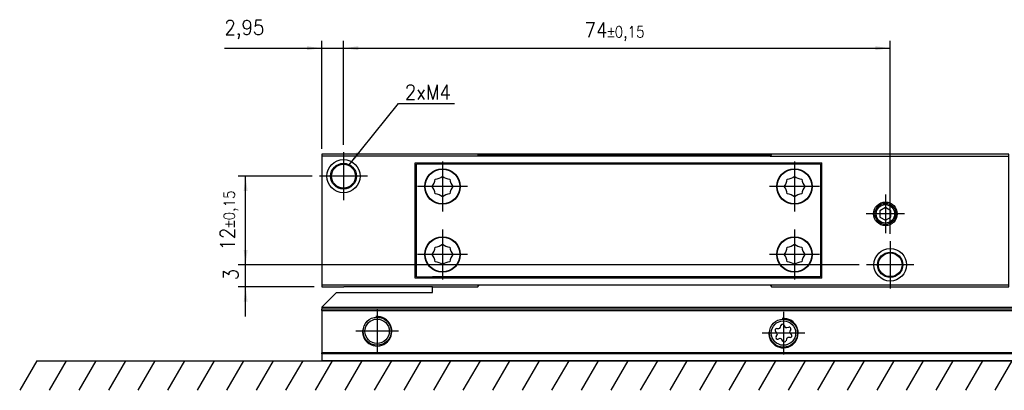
# Model space of a CAD drawing. Header units: millimetres. Extents: x -746 to 556, y -92 to 517.
# Tile 17 of 37: x -504 to -371, y 205 to 255. Entities that reach past the tile are written whole.
import ezdxf

# ---------------------------------------------------------------- set-up
doc = ezdxf.new("R2010")
doc.units = ezdxf.units.MM
doc.linetypes.add('DOT_CENTER', pattern=[14, 12, -1, 0, -1])
doc.layers.add('1', color=7, linetype='Continuous')
doc.styles.add('CONVERTER_12', font='txt.shx', dxfattribs={"width": 0.9})
doc.dimstyles.new('ME10_DIM_16', dxfattribs={"dimtxt": 2, "dimasz": 2, "dimexe": 1, "dimexo": 1, "dimgap": 1, "dimtad": 1, "dimdsep": 46, "dimtxsty": 'CONVERTER_12', "dimsah": 1, "dimcen": 0.09, "dimclrd": 2, "dimclre": 2, "dimclrt": 2, "dimadec": 0, "dimazin": 0, "dimtfac": 1, "dimtdec": 4, "dimtix": 1, "dimtmove": 0, "dimatfit": 3, "dimfxl": 1, "dimtolj": 1, "dimtzin": 0, "dimarcsym": 0})
doc.dimstyles.new('ME10_DIM_17', dxfattribs={"dimtxt": 2, "dimasz": 2, "dimexe": 1, "dimexo": 1, "dimgap": 1, "dimtad": 1, "dimdsep": 46, "dimtxsty": 'CONVERTER_12', "dimsah": 1, "dimcen": 0.09, "dimclrd": 2, "dimclre": 2, "dimclrt": 2, "dimadec": 0, "dimazin": 0, "dimtfac": 1, "dimtdec": 4, "dimtix": 1, "dimtmove": 0, "dimatfit": 3, "dimfxl": 1, "dimtolj": 1, "dimtzin": 0, "dimarcsym": 0})
doc.dimstyles.new('ME10_DIM_18', dxfattribs={"dimtxt": 2, "dimasz": 2, "dimexe": 1, "dimexo": 1, "dimgap": 1, "dimtad": 1, "dimdsep": 46, "dimtxsty": 'CONVERTER_12', "dimsah": 1, "dimcen": 0.09, "dimclrd": 2, "dimclre": 2, "dimclrt": 2, "dimadec": 0, "dimazin": 0, "dimtol": 1, "dimtp": 0.15, "dimtm": 0.15, "dimtfac": 0.75, "dimtdec": 0, "dimtix": 1, "dimtmove": 0, "dimatfit": 3, "dimfxl": 1, "dimtolj": 1, "dimtzin": 0, "dimarcsym": 0})
doc.dimstyles.new('ME10_DIM_19', dxfattribs={"dimtxt": 2, "dimasz": 2, "dimexe": 1, "dimexo": 1, "dimgap": 1, "dimtad": 1, "dimdsep": 46, "dimtxsty": 'CONVERTER_12', "dimsah": 1, "dimcen": 0.09, "dimclrd": 2, "dimclre": 2, "dimclrt": 2, "dimadec": 0, "dimazin": 0, "dimtol": 1, "dimtp": 0.15, "dimtm": 0.15, "dimtfac": 0.75, "dimtdec": 0, "dimtix": 1, "dimtmove": 0, "dimatfit": 3, "dimfxl": 1, "dimtolj": 1, "dimtzin": 0, "dimarcsym": 0})
doc.dimstyles.get("Standard").update_dxf_attribs({"dimtxt": 0.18, "dimasz": 0.18, "dimexe": 0.18, "dimexo": 0.0625, "dimgap": 0.09, "dimtad": 0, "dimtih": 1, "dimtoh": 1, "dimdec": 4, "dimzin": 0, "dimdsep": 46, "dimtxsty": 'Standard', "dimcen": 0.09, "dimadec": 0, "dimazin": 0, "dimtfac": 1, "dimtdec": 4, "dimtofl": 0, "dimtmove": 0, "dimatfit": 3, "dimfxl": 1, "dimtolj": 1, "dimtzin": 0, "dimarcsym": 0})

# ---------------------------------------------------------------- blocks, each defined once
blk = doc.blocks.new('REGLA_SV2-170-T__7', base_point=(-459.95, 218.55))
at = {"color": 7, "linetype": 'Continuous'}
for p, q in [((-441.82, 236.55), (-459.95, 236.55)), ((-402.08, 236.55), (-441.82, 236.55)), ((-369.95, 236.55), (-402.08, 236.55)), ((-454.22, 218.55), (-459.95, 218.55)), ((-447.95, 218.55), (-454.22, 218.55)), ((-447.95, 218.55), (-445.68, 218.55)), ((-445.68, 218.55), (-441.82, 218.55)), ((-402.08, 218.55), (-398.22, 218.55)), ((-398.22, 218.55), (-389.68, 218.55)), ((-389.68, 218.55), (-369.95, 218.55))]:
    blk.add_line(p, q, dxfattribs=at)
at = {"color": 3, "linetype": 'Continuous'}
blk.add_line((-402.13, 236.45), (-441.77, 236.45), dxfattribs=at)
blk = doc.blocks.new('SOPORTE_SV2-T__8', base_point=(-462.95, 208.55))
at = {"color": 7, "linetype": 'Continuous'}
for p, q in [((-396.15, 219.9), (-447.95, 219.9)), ((-395.42, 219.9), (-396.15, 219.9)), ((-460.95, 217.8), (-462.95, 215.8)), ((-460.95, 217.8), (-447.95, 217.8)), ((-447.95, 218.55), (-445.68, 218.55)), ((-447.95, 217.8), (-447.95, 218.55)), ((-445.68, 218.55), (-441.82, 218.55)), ((-402.08, 218.55), (-398.22, 218.55)), ((-398.22, 218.55), (-389.68, 218.55)), ((-389.68, 218.55), (-369.95, 218.55)), ((-462.95, 215.8), (-462.95, 215.75)), ((-462.95, 215.75), (-462.95, 215.55)), ((-462.95, 215.35), (-462.95, 215.55)), ((-187.95, 215.55), (-462.95, 215.55)), ((-462.95, 215.35), (-462.95, 209.63)), ((-400.87, 213.08), (-400.8, 213.33)), ((-400.37, 213.39), (-400.24, 213.16)), ((-401.34, 212.33), (-401.52, 212.52)), ((-401.43, 211.82), (-401.3, 212.05)), ((-401.35, 212.91), (-401.09, 212.91)), ((-399.99, 213.05), (-399.73, 213.12)), ((-399.47, 212.78), (-399.6, 212.55)), ((-399.56, 212.27), (-399.38, 212.08)), ((-400.92, 211.55), (-401.17, 211.48)), ((-400.53, 211.21), (-400.66, 211.44)), ((-400.03, 211.52), (-400.1, 211.27)), ((-399.55, 211.69), (-399.81, 211.69)), ((-462.95, 209.49), (-462.95, 209.63)), ((-462.95, 209.49), (-462.95, 208.61)), ((-462.95, 208.55), (-462.95, 208.61)), ((-187.95, 208.55), (-462.95, 208.55))]:
    blk.add_line(p, q, dxfattribs=at)
at = {"color": 3, "linetype": 'Continuous'}
for p, q in [((-187.95, 215.75), (-462.95, 215.75)), ((-462.95, 215.35), (-187.95, 215.35)), ((-187.95, 209.63), (-462.95, 209.63)), ((-187.95, 209.49), (-462.95, 209.49)), ((-462.95, 208.61), (-187.95, 208.61))]:
    blk.add_line(p, q, dxfattribs=at)
at = {"color": 7, "linetype": 'Continuous'}
for centre, radius in [((-455.45, 212.55), 1.9), ((-455.45, 212.55), 1.65), ((-400.45, 212.3), 1.9), ((-400.45, 212.3), 1.65)]:
    blk.add_circle(centre, radius, dxfattribs=at)
for centre, start, end in [((-400.57, 213.27), 30.1519, 163.8716), ((-401.35, 212.68), 90.5656, 223.8716), ((-401.5, 212.17), 330.5656, 43.8716), ((-401.09, 213.15), 270.5656, 343.8716), ((-400.04, 213.28), 210.1519, 283.4579), ((-399.67, 212.89), 330.5656, 103.4579), ((-399.4, 212.43), 150.5656, 223.8716), ((-399.55, 211.92), 270.5656, 43.8716), ((-401.23, 211.71), 150.5656, 283.8716), ((-400.86, 211.32), 30.5656, 103.8716), ((-400.33, 211.33), 210.5656, 343.8706), ((-399.81, 211.45), 90.5656, 163.8706)]:
    blk.add_arc(centre, 0.233, start, end, dxfattribs=at)
at = {"layer": '1', "color": 2, "linetype": 'DOT_CENTER'}
for p, q in [((-455.45, 215.45), (-455.45, 209.65)), ((-400.45, 215.2), (-400.45, 209.4)), ((-452.55, 212.55), (-458.35, 212.55)), ((-397.55, 212.3), (-403.35, 212.3))]:
    blk.add_line(p, q, dxfattribs=at)
at = {"layer": '1', "color": 30, "linetype": 'Continuous'}
for centre in [(-455.45, 212.55), (-400.45, 212.3)]:
    blk.add_arc(centre, 2, 175, 95, dxfattribs=at)
blk = doc.blocks.new('CABEZA_ROSCADA_REGLA_SV2-T__9', base_point=(-462.95, 218.55))
at = {"color": 7, "linetype": 'Continuous'}
for p, q in [((-459.95, 236.55), (-462.95, 236.55)), ((-462.95, 236.55), (-462.95, 236.25)), ((-441.65, 236.25), (-462.95, 236.25)), ((-462.95, 236.25), (-462.95, 218.85)), ((-441.82, 236.55), (-459.95, 236.55)), ((-441.65, 236.25), (-441.82, 236.55)), ((-402.25, 236.25), (-441.65, 236.25)), ((-402.08, 236.55), (-402.25, 236.25)), ((-402.25, 236.25), (-369.95, 236.25)), ((-369.95, 236.55), (-402.08, 236.55)), ((-369.95, 236.25), (-369.95, 236.55)), ((-369.95, 218.85), (-369.95, 236.25)), ((-450.3, 235.35), (-449.4, 235.35)), ((-450.3, 219.75), (-450.3, 235.35)), ((-449.4, 235.2), (-450.12, 235.2)), ((-450.12, 219.9), (-450.12, 235.2)), ((-449.4, 235.35), (-396.15, 235.35)), ((-449.4, 235.35), (-449.4, 235.2)), ((-396.15, 235.2), (-449.4, 235.2)), ((-396.15, 235.35), (-395.25, 235.35)), ((-396.15, 235.2), (-396.15, 235.35)), ((-395.42, 235.2), (-396.15, 235.2)), ((-395.42, 235.2), (-395.42, 219.9)), ((-395.25, 219.75), (-395.25, 235.35)), ((-386.65, 229.32), (-387.4, 228.88)), ((-385.9, 228.88), (-386.65, 229.32)), ((-387.4, 228.88), (-387.4, 228.02)), ((-387.4, 228.02), (-386.65, 227.58)), ((-386.65, 227.58), (-385.9, 228.02)), ((-385.9, 228.02), (-385.9, 228.88)), ((-450.12, 219.9), (-449.4, 219.9)), ((-449.4, 219.9), (-447.95, 219.9)), ((-449.4, 219.9), (-449.4, 219.75)), ((-396.15, 219.9), (-447.95, 219.9)), ((-395.42, 219.9), (-396.15, 219.9)), ((-396.15, 219.75), (-396.15, 219.9)), ((-462.95, 218.85), (-462.95, 218.55)), ((-462.95, 218.85), (-441.65, 218.85)), ((-449.4, 219.75), (-450.3, 219.75)), ((-396.15, 219.75), (-449.4, 219.75)), ((-441.82, 218.55), (-441.65, 218.85)), ((-441.65, 218.85), (-402.25, 218.85)), ((-402.25, 218.85), (-402.08, 218.55)), ((-402.25, 218.85), (-369.95, 218.85)), ((-395.25, 219.75), (-396.15, 219.75)), ((-369.95, 218.55), (-369.95, 218.85)), ((-462.95, 218.55), (-459.95, 218.55)), ((-454.22, 218.55), (-459.95, 218.55)), ((-447.95, 218.55), (-454.22, 218.55)), ((-447.95, 218.55), (-445.68, 218.55)), ((-445.68, 218.55), (-441.82, 218.55)), ((-402.08, 218.55), (-398.22, 218.55)), ((-398.22, 218.55), (-389.68, 218.55)), ((-389.68, 218.55), (-369.95, 218.55))]:
    blk.add_line(p, q, dxfattribs=at)
for centre, radius in [((-460, 233.55), 2.24), ((-460, 233.55), 1.74), ((-460, 233.55), 1.62), ((-446.6, 232.15), 2.4), ((-446.6, 232.15), 2.35), ((-398.95, 232.15), 2.4), ((-398.95, 232.15), 2.35), ((-386.65, 228.45), 1.6), ((-386.65, 228.45), 1.42), ((-386.65, 228.45), 1.25), ((-446.6, 222.95), 2.4), ((-446.6, 222.95), 2.35), ((-398.95, 222.95), 2.4), ((-398.95, 222.95), 2.35), ((-386, 221.55), 2.2), ((-386, 221.55), 1.7), ((-386, 221.55), 1.6)]:
    blk.add_circle(centre, radius, dxfattribs=at)
for centre, start, end in [((-447.63, 234.65), 271.4323, 313.5677), ((-445.57, 234.65), 226.4323, 268.5677), ((-399.98, 234.65), 271.4323, 313.5677), ((-397.92, 234.65), 226.4323, 268.5677), ((-449.1, 233.18), 316.4323, 358.5677), ((-449.1, 231.12), 1.4323, 43.5677), ((-444.1, 233.18), 181.4323, 223.5677), ((-444.1, 231.12), 136.4323, 178.5677), ((-401.45, 233.18), 316.4323, 358.5677), ((-401.45, 231.12), 1.4323, 43.5677), ((-396.45, 233.18), 181.4323, 223.5677), ((-396.45, 231.12), 136.4323, 178.5677), ((-447.63, 229.65), 46.4323, 88.5677), ((-445.57, 229.65), 91.4323, 133.5677), ((-399.98, 229.65), 46.4323, 88.5677), ((-397.92, 229.65), 91.4323, 133.5677), ((-449.1, 223.98), 316.4323, 358.5677), ((-447.63, 225.45), 271.4323, 313.5677), ((-445.57, 225.45), 226.4323, 268.5677), ((-444.1, 223.98), 181.4323, 223.5677), ((-401.45, 223.98), 316.4323, 358.5677), ((-399.98, 225.45), 271.4323, 313.5677), ((-397.92, 225.45), 226.4323, 268.5677), ((-396.45, 223.98), 181.4323, 223.5677), ((-449.1, 221.92), 1.4323, 43.5677), ((-444.1, 221.92), 136.4323, 178.5677), ((-401.45, 221.92), 1.4323, 43.5677), ((-396.45, 221.92), 136.4323, 178.5677), ((-447.63, 220.45), 46.4323, 88.5677), ((-445.57, 220.45), 91.4323, 133.5677), ((-399.98, 220.45), 46.4323, 88.5677), ((-397.92, 220.45), 91.4323, 133.5677)]:
    blk.add_arc(centre, 1.5, start, end, dxfattribs=at)
at = {"layer": '1', "color": 2, "linetype": 'DOT_CENTER'}
for p, q in [((-460, 236.79), (-460, 230.31)), ((-446.6, 235.55), (-446.6, 228.75)), ((-398.95, 235.55), (-398.95, 228.75)), ((-456.76, 233.55), (-463.25, 233.55)), ((-443.2, 232.15), (-450, 232.15)), ((-395.55, 232.15), (-402.35, 232.15)), ((-386.65, 231.05), (-386.65, 225.85)), ((-384.05, 228.45), (-389.25, 228.45)), ((-446.6, 226.35), (-446.6, 219.55)), ((-398.95, 226.35), (-398.95, 219.55)), ((-386, 224.75), (-386, 218.35)), ((-443.2, 222.95), (-450, 222.95)), ((-395.55, 222.95), (-402.35, 222.95)), ((-382.8, 221.55), (-389.2, 221.55))]:
    blk.add_line(p, q, dxfattribs=at)
blk = doc.blocks.new('REGLA_SV2-170-T__10', base_point=(-462.95, 208.55))
for name, p in [('CABEZA_ROSCADA_REGLA_SV2-T__9', (-462.95, 218.55)), ('REGLA_SV2-170-T__7', (-459.95, 218.55)), ('SOPORTE_SV2-T__8', (-462.95, 208.55))]:
    blk.add_blockref(name, p)
blk = doc.blocks.new('*D82')
at = {"layer": '1', "color": 2, "linetype": 'Continuous'}
for p, q in [((-462.95, 237.25), (-462.95, 251.89)), ((-460, 237.79), (-460, 251.89)), ((-476.12, 250.89), (-462.95, 250.89)), ((-462.95, 250.89), (-460, 250.89)), ((-460, 250.89), (-456, 250.89))]:
    blk.add_line(p, q, dxfattribs=at)
at = {"layer": '1', "color": 2}
for points in [[(-464.95, 250.62), (-464.95, 251.15), (-462.95, 250.89)], [(-458, 251.15), (-458, 250.62), (-460, 250.89)]]:
    blk.add_solid(points, dxfattribs=at)
at = {"layer": '1', "color": 2, "insert": (-476.12, 252.09), "char_height": 2, "attachment_point": 7, "rotation": 0.0001, "line_spacing_factor": 0.60024, "style": 'CONVERTER_12'}
blk.add_mtext('2,95', dxfattribs=at)
blk = doc.blocks.new('*D83')
at = {"layer": '1', "color": 2, "linetype": 'Continuous'}
for p, q in [((-473.25, 221.55), (-473.25, 225.55)), ((-390.2, 221.55), (-474.25, 221.55)), ((-473.25, 218.55), (-473.25, 221.55)), ((-463.95, 218.55), (-474.25, 218.55)), ((-473.25, 214.55), (-473.25, 218.55))]:
    blk.add_line(p, q, dxfattribs=at)
at = {"layer": '1', "color": 2}
for points in [[(-473.51, 223.55), (-472.98, 223.55), (-473.25, 221.55)], [(-472.98, 216.55), (-473.51, 216.55), (-473.25, 218.55)]]:
    blk.add_solid(points, dxfattribs=at)
at = {"layer": '1', "color": 2, "insert": (-474.25, 219.45), "char_height": 2, "attachment_point": 7, "rotation": 90, "line_spacing_factor": 0.60024, "style": 'CONVERTER_12'}
blk.add_mtext('3', dxfattribs=at)
blk = doc.blocks.new('*D84')
at = {"layer": '1', "color": 2, "linetype": 'Continuous'}
for p, q in [((-460, 237.79), (-460, 251.89)), ((-386, 225.75), (-386, 251.89)), ((-460, 250.89), (-386, 250.89))]:
    blk.add_line(p, q, dxfattribs=at)
at = {"layer": '1', "color": 2}
for points in [[(-458, 251.15), (-458, 250.62), (-460, 250.89)], [(-388, 250.62), (-388, 251.15), (-386, 250.89)]]:
    blk.add_solid(points, dxfattribs=at)
at = {"layer": '1', "color": 2, "insert": (-427.37, 251.89), "char_height": 2, "attachment_point": 7, "rotation": 0.0001, "line_spacing_factor": 0.60024, "style": 'CONVERTER_12'}
blk.add_mtext('\\C2;74\\C2;\\H1.5;{\\Fgdt;`}0,15', dxfattribs=at)
blk = doc.blocks.new('*D85')
at = {"layer": '1', "color": 2, "linetype": 'Continuous'}
for p, q in [((-464.25, 233.55), (-474.25, 233.55)), ((-473.25, 221.55), (-473.25, 233.55)), ((-390.2, 221.55), (-474.25, 221.55))]:
    blk.add_line(p, q, dxfattribs=at)
at = {"layer": '1', "color": 2}
for points in [[(-472.98, 231.55), (-473.51, 231.55), (-473.25, 233.55)], [(-473.51, 223.55), (-472.98, 223.55), (-473.25, 221.55)]]:
    blk.add_solid(points, dxfattribs=at)
at = {"layer": '1', "color": 2, "insert": (-474.25, 223.49), "char_height": 2, "attachment_point": 7, "rotation": 90, "line_spacing_factor": 0.60024, "style": 'CONVERTER_12'}
blk.add_mtext('\\C2;12\\C2;\\H1.5;{\\Fgdt;`}0,15', dxfattribs=at)
blk = doc.blocks.new('Bottom2', base_point=(-375.45, 222.55))
at = {"layer": '1', "color": 2, "linetype": 'Continuous'}
for p, q in [((-501.519, 208.55), (-503.828, 204.55)), ((-501.519, 208.55), (-244.969, 208.55)), ((-497.519, 208.55), (-499.828, 204.55)), ((-493.519, 208.55), (-495.828, 204.55)), ((-489.519, 208.55), (-491.828, 204.55)), ((-485.519, 208.55), (-487.828, 204.55)), ((-481.519, 208.55), (-483.828, 204.55)), ((-477.519, 208.55), (-479.828, 204.55)), ((-473.519, 208.55), (-475.828, 204.55)), ((-469.519, 208.55), (-471.828, 204.55)), ((-465.519, 208.55), (-467.828, 204.55)), ((-461.519, 208.55), (-463.828, 204.55)), ((-457.519, 208.55), (-459.828, 204.55)), ((-453.519, 208.55), (-455.828, 204.55)), ((-449.519, 208.55), (-451.828, 204.55)), ((-445.519, 208.55), (-447.828, 204.55)), ((-441.519, 208.55), (-443.828, 204.55)), ((-437.519, 208.55), (-439.828, 204.55)), ((-433.519, 208.55), (-435.828, 204.55)), ((-429.519, 208.55), (-431.828, 204.55)), ((-425.519, 208.55), (-427.828, 204.55)), ((-421.519, 208.55), (-423.828, 204.55)), ((-417.519, 208.55), (-419.828, 204.55)), ((-413.519, 208.55), (-415.828, 204.55)), ((-409.519, 208.55), (-411.828, 204.55)), ((-405.519, 208.55), (-407.828, 204.55)), ((-401.519, 208.55), (-403.828, 204.55)), ((-397.519, 208.55), (-399.828, 204.55)), ((-393.519, 208.55), (-395.828, 204.55)), ((-389.519, 208.55), (-391.828, 204.55)), ((-385.519, 208.55), (-387.828, 204.55)), ((-381.519, 208.55), (-383.828, 204.55)), ((-377.519, 208.55), (-379.828, 204.55)), ((-373.519, 208.55), (-375.828, 204.55)), ((-369.519, 208.55), (-371.828, 204.55))]:
    blk.add_line(p, q, dxfattribs=at)
at = {"layer": '1', "color": 2}
blk.add_solid([(-458.192, 236.835), (-457.782, 236.505), (-459.241, 235.111)], dxfattribs=at)
blk.add_blockref('REGLA_SV2-170-T__10', (-462.95, 208.55))
at = {"layer": '1', "color": 2, "style": 'CONVERTER_12', "width": 0.9}
blk.add_text('2xM4', height=2, dxfattribs=at).set_placement((-451.7, 243.919))
at = {"layer": '1'}
for base, p1, p2, dimstyle, picture, middle in [((-462.95, 250.887), (-460.003, 236.794), (-462.95, 236.25), 'ME10_DIM_16', '*D82', (-473.374, 252.987)), ((-460.003, 250.887), (-386.003, 224.751), (-460.003, 236.794), 'ME10_DIM_18', '*D84', (-423.003, 252.887))]:
    dim = blk.add_linear_dim(base=base, p1=p1, p2=p2, dimstyle=dimstyle, dxfattribs=at)
    dim.commit()
    dim.dimension.update_dxf_attribs({"geometry": picture, "text_midpoint": middle, "text_rotation": 0.00014})
for base, p1, p2, dimstyle, picture, middle in [((-473.247, 221.55), (-463.247, 233.55), (-389.204, 221.55), 'ME10_DIM_19', '*D85', (-475.247, 227.55)), ((-473.247, 218.55), (-389.204, 221.55), (-462.95, 218.55), 'ME10_DIM_17', '*D83', (-475.247, 220.05))]:
    dim = blk.add_linear_dim(base=base, p1=p1, p2=p2, angle=90, dimstyle=dimstyle, dxfattribs=at)
    dim.commit()
    dim.dimension.update_dxf_attribs({"geometry": picture, "text_midpoint": middle, "text_rotation": 90})
at = {"layer": '1', "color": 2, "linetype": 'Continuous', "has_arrowhead": 0}
blk.add_leader([(-459.241, 235.111), (-452.566, 243.408), (-444.966, 243.408)], dimstyle='Standard', dxfattribs=at)

msp = doc.modelspace()

# ---------------------------------------------------------------- block references
msp.add_blockref('Bottom2', (-375.45, 222.55))

doc.saveas('drawing.dxf')
